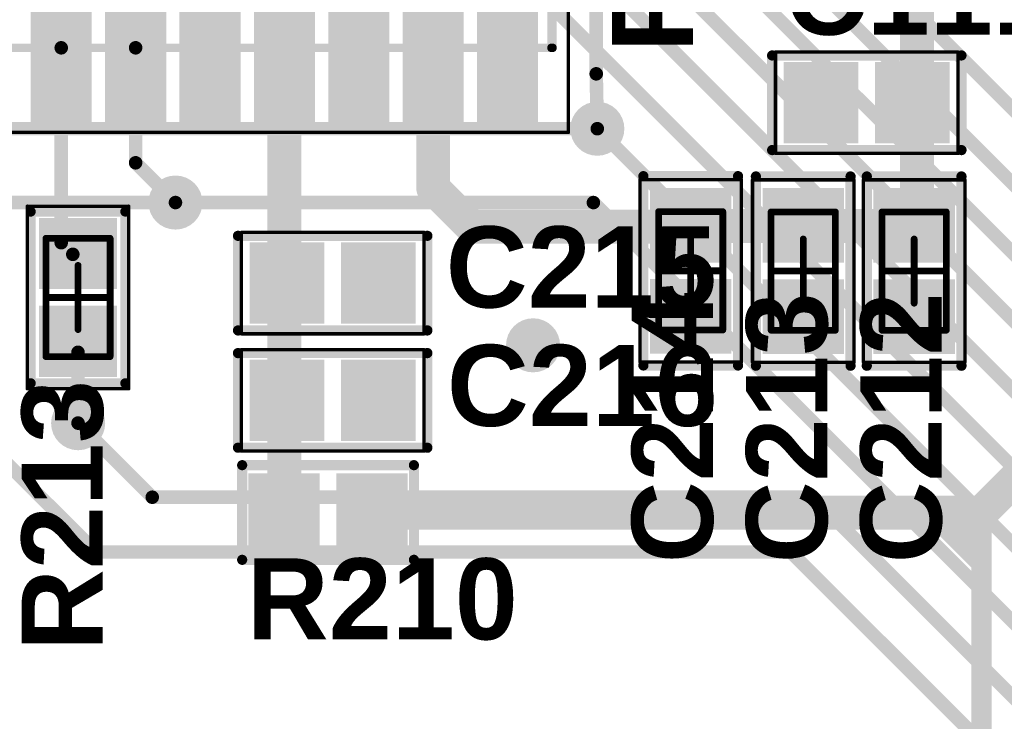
# Model space of a CAD drawing. Header units: inches. Extents: x -60 to 68, y -60 to 60.
# Tile 3 of 78: x -42 to -28, y -46 to -36. Entities that reach past the tile are written whole.
import ezdxf

# ---------------------------------------------------------------- set-up
doc = ezdxf.new("R2010")
doc.units = ezdxf.units.IN
for name, color, linetype in [('Bottom Copper', 5, 'Continuous'), ('Mechanical 13', 56, 'Continuous'), ('Mechanical 15', 56, 'Continuous'), ('Top Copper', 1, 'Continuous'), ('Top Mask', 216, 'Continuous'), ('Top Overlay', 2, 'Continuous'), ('Top Paste', 8, 'Continuous'), ('Via Holes', 16, 'Continuous')]:
    doc.layers.add(name, color=color, linetype=linetype)
doc.styles.add('Arial_Bold', font='txt', dxfattribs={"height": 0.2})

# ---------------------------------------------------------------- blocks, each defined once
blk = doc.blocks.new('RES0603_4')
at = {"layer": 'Top Copper'}
for points in [[(-1.075, -0.475), (-1.075, 0.475), (-0.225, 0.475), (-0.225, -0.475)], [(0.225, -0.475), (0.225, 0.475), (1.075, 0.475), (1.075, -0.475)]]:
    blk.add_hatch(color=1, dxfattribs=at).paths.add_polyline_path(points)
at = {"layer": 'Top Mask'}
for points in [[(-1.177, -0.577), (-1.177, 0.577), (-0.123, 0.577), (-0.123, -0.577)], [(0.123, -0.577), (0.123, 0.577), (1.177, 0.577), (1.177, -0.577)]]:
    blk.add_hatch(color=216, dxfattribs=at).paths.add_polyline_path(points)
at = {"layer": 'Top Paste'}
for points in [[(-1.075, -0.475), (-1.075, 0.475), (-0.225, 0.475), (-0.225, -0.475)], [(0.225, -0.475), (0.225, 0.475), (1.075, 0.475), (1.075, -0.475)]]:
    blk.add_hatch(color=8, dxfattribs=at).paths.add_polyline_path(points)
at = {"layer": 'Top Overlay'}
for points in [[(-1.27, 0.7, 0.15, 0.15, 0), (1.27, 0.7, 0.15, 0.15, 0)], [(-1.27, -0.7, 0.15, 0.15, 0), (-1.27, 0.7, 0.15, 0.15, 0)], [(1.27, -0.7, 0.15, 0.15, 0), (1.27, 0.7, 0.15, 0.15, 0)], [(-1.27, -0.7, 0.15, 0.15, 0), (1.27, -0.7, 0.15, 0.15, 0)]]:
    blk.add_lwpolyline(points, format="xyseb", dxfattribs=at)
for points in [[(-1.307, 0.7, 0.075, 0.075, 1), (-1.232, 0.7, 0.075, 0.075, 1)], [(-1.307, 0.7, 0.075, 0.075, 1), (-1.232, 0.7, 0.075, 0.075, 1)], [(1.233, 0.7, 0.075, 0.075, 1), (1.308, 0.7, 0.075, 0.075, 1)], [(1.233, 0.7, 0.075, 0.075, 1), (1.308, 0.7, 0.075, 0.075, 1)], [(-1.307, -0.7, 0.075, 0.075, 1), (-1.232, -0.7, 0.075, 0.075, 1)], [(-1.307, -0.7, 0.075, 0.075, 1), (-1.232, -0.7, 0.075, 0.075, 1)], [(1.233, -0.7, 0.075, 0.075, 1), (1.308, -0.7, 0.075, 0.075, 1)], [(1.233, -0.7, 0.075, 0.075, 1), (1.308, -0.7, 0.075, 0.075, 1)]]:
    blk.add_lwpolyline(points, format="xyseb", close=True, dxfattribs=at)
blk = doc.blocks.new('CAPC0603_48')
at = {"layer": 'Top Copper'}
for points in [[(-1.125, -0.5), (-1.125, 0.5), (-0.225, 0.5), (-0.225, -0.5)], [(0.225, -0.5), (0.225, 0.5), (1.125, 0.5), (1.125, -0.5)]]:
    blk.add_hatch(color=1, dxfattribs=at).paths.add_polyline_path(points)
at = {"layer": 'Top Mask'}
for points in [[(-1.227, -0.602), (-1.227, 0.602), (-0.123, 0.602), (-0.123, -0.602)], [(0.123, -0.602), (0.123, 0.602), (1.227, 0.602), (1.227, -0.602)]]:
    blk.add_hatch(color=216, dxfattribs=at).paths.add_polyline_path(points)
at = {"layer": 'Top Paste'}
for points in [[(-1.125, -0.5), (-1.125, 0.5), (-0.225, 0.5), (-0.225, -0.5)], [(0.225, -0.5), (0.225, 0.5), (1.125, 0.5), (1.125, -0.5)]]:
    blk.add_hatch(color=8, dxfattribs=at).paths.add_polyline_path(points)
at = {"layer": 'Mechanical 15'}
for points in [[(-1.35, 0.75, 0.05, 0.05, 0), (1.35, 0.75, 0.05, 0.05, 0)], [(-1.35, -0.75, 0.05, 0.05, 0), (-1.35, 0.75, 0.05, 0.05, 0)], [(1.35, 0.75, 0.05, 0.05, 0), (1.35, -0.75, 0.05, 0.05, 0)], [(-1.35, -0.75, 0.05, 0.05, 0), (1.35, -0.75, 0.05, 0.05, 0)]]:
    blk.add_lwpolyline(points, format="xyseb", dxfattribs=at)
for points in [[(-1.362, 0.75, 0.025, 0.025, 1), (-1.338, 0.75, 0.025, 0.025, 1)], [(-1.362, 0.75, 0.025, 0.025, 1), (-1.338, 0.75, 0.025, 0.025, 1)], [(1.337, 0.75, 0.025, 0.025, 1), (1.362, 0.75, 0.025, 0.025, 1)], [(1.337, 0.75, 0.025, 0.025, 1), (1.362, 0.75, 0.025, 0.025, 1)], [(-1.362, -0.75, 0.025, 0.025, 1), (-1.338, -0.75, 0.025, 0.025, 1)], [(-1.362, -0.75, 0.025, 0.025, 1), (-1.338, -0.75, 0.025, 0.025, 1)], [(1.337, -0.75, 0.025, 0.025, 1), (1.362, -0.75, 0.025, 0.025, 1)], [(1.337, -0.75, 0.025, 0.025, 1), (1.362, -0.75, 0.025, 0.025, 1)]]:
    blk.add_lwpolyline(points, format="xyseb", close=True, dxfattribs=at)
at = {"layer": 'Top Overlay'}
for points in [[(-1.4, -0.7, 0.15, 0.15, 0), (-1.4, 0.7, 0.15, 0.15, 0)], [(-1.4, 0.7, 0.15, 0.15, 0), (1.4, 0.7, 0.15, 0.15, 0)], [(1.4, -0.7, 0.15, 0.15, 0), (1.4, 0.7, 0.15, 0.15, 0)], [(-1.4, -0.7, 0.15, 0.15, 0), (1.4, -0.7, 0.15, 0.15, 0)]]:
    blk.add_lwpolyline(points, format="xyseb", dxfattribs=at)
for points in [[(-1.438, 0.7, 0.075, 0.075, 1), (-1.362, 0.7, 0.075, 0.075, 1)], [(-1.438, 0.7, 0.075, 0.075, 1), (-1.362, 0.7, 0.075, 0.075, 1)], [(1.362, 0.7, 0.075, 0.075, 1), (1.438, 0.7, 0.075, 0.075, 1)], [(1.362, 0.7, 0.075, 0.075, 1), (1.438, 0.7, 0.075, 0.075, 1)], [(-1.438, -0.7, 0.075, 0.075, 1), (-1.362, -0.7, 0.075, 0.075, 1)], [(-1.438, -0.7, 0.075, 0.075, 1), (-1.362, -0.7, 0.075, 0.075, 1)], [(1.362, -0.7, 0.075, 0.075, 1), (1.438, -0.7, 0.075, 0.075, 1)], [(1.362, -0.7, 0.075, 0.075, 1), (1.438, -0.7, 0.075, 0.075, 1)]]:
    blk.add_lwpolyline(points, format="xyseb", close=True, dxfattribs=at)
blk = doc.blocks.new('CAPC0603_49')
at = {"layer": 'Top Copper'}
for points in [[(-1.125, -0.5), (-1.125, 0.5), (-0.225, 0.5), (-0.225, -0.5)], [(0.225, -0.5), (0.225, 0.5), (1.125, 0.5), (1.125, -0.5)]]:
    blk.add_hatch(color=1, dxfattribs=at).paths.add_polyline_path(points)
at = {"layer": 'Top Mask'}
for points in [[(-1.227, -0.602), (-1.227, 0.602), (-0.123, 0.602), (-0.123, -0.602)], [(0.123, -0.602), (0.123, 0.602), (1.227, 0.602), (1.227, -0.602)]]:
    blk.add_hatch(color=216, dxfattribs=at).paths.add_polyline_path(points)
at = {"layer": 'Top Paste'}
for points in [[(-1.125, -0.5), (-1.125, 0.5), (-0.225, 0.5), (-0.225, -0.5)], [(0.225, -0.5), (0.225, 0.5), (1.125, 0.5), (1.125, -0.5)]]:
    blk.add_hatch(color=8, dxfattribs=at).paths.add_polyline_path(points)
at = {"layer": 'Mechanical 15'}
for points in [[(-1.35, -0.75, 0.05, 0.05, 0), (-1.35, 0.75, 0.05, 0.05, 0)], [(-1.35, 0.75, 0.05, 0.05, 0), (1.35, 0.75, 0.05, 0.05, 0)], [(1.35, 0.75, 0.05, 0.05, 0), (1.35, -0.75, 0.05, 0.05, 0)], [(-1.35, -0.75, 0.05, 0.05, 0), (1.35, -0.75, 0.05, 0.05, 0)]]:
    blk.add_lwpolyline(points, format="xyseb", dxfattribs=at)
for points in [[(-1.362, 0.75, 0.025, 0.025, 1), (-1.338, 0.75, 0.025, 0.025, 1)], [(-1.362, 0.75, 0.025, 0.025, 1), (-1.338, 0.75, 0.025, 0.025, 1)], [(1.337, 0.75, 0.025, 0.025, 1), (1.362, 0.75, 0.025, 0.025, 1)], [(1.337, 0.75, 0.025, 0.025, 1), (1.362, 0.75, 0.025, 0.025, 1)], [(-1.362, -0.75, 0.025, 0.025, 1), (-1.338, -0.75, 0.025, 0.025, 1)], [(-1.362, -0.75, 0.025, 0.025, 1), (-1.338, -0.75, 0.025, 0.025, 1)], [(1.337, -0.75, 0.025, 0.025, 1), (1.362, -0.75, 0.025, 0.025, 1)], [(1.337, -0.75, 0.025, 0.025, 1), (1.362, -0.75, 0.025, 0.025, 1)]]:
    blk.add_lwpolyline(points, format="xyseb", close=True, dxfattribs=at)
at = {"layer": 'Top Overlay'}
for points in [[(-1.4, 0.7, 0.15, 0.15, 0), (1.4, 0.7, 0.15, 0.15, 0)], [(-1.4, -0.7, 0.15, 0.15, 0), (-1.4, 0.7, 0.15, 0.15, 0)], [(1.4, -0.7, 0.15, 0.15, 0), (1.4, 0.7, 0.15, 0.15, 0)], [(-1.4, -0.7, 0.15, 0.15, 0), (1.4, -0.7, 0.15, 0.15, 0)]]:
    blk.add_lwpolyline(points, format="xyseb", dxfattribs=at)
for points in [[(-1.438, 0.7, 0.075, 0.075, 1), (-1.362, 0.7, 0.075, 0.075, 1)], [(-1.438, 0.7, 0.075, 0.075, 1), (-1.362, 0.7, 0.075, 0.075, 1)], [(1.362, 0.7, 0.075, 0.075, 1), (1.438, 0.7, 0.075, 0.075, 1)], [(1.362, 0.7, 0.075, 0.075, 1), (1.438, 0.7, 0.075, 0.075, 1)], [(-1.438, -0.7, 0.075, 0.075, 1), (-1.362, -0.7, 0.075, 0.075, 1)], [(-1.438, -0.7, 0.075, 0.075, 1), (-1.362, -0.7, 0.075, 0.075, 1)], [(1.362, -0.7, 0.075, 0.075, 1), (1.438, -0.7, 0.075, 0.075, 1)], [(1.362, -0.7, 0.075, 0.075, 1), (1.438, -0.7, 0.075, 0.075, 1)]]:
    blk.add_lwpolyline(points, format="xyseb", close=True, dxfattribs=at)
blk = doc.blocks.new('CAPC0603_50')
at = {"layer": 'Top Copper'}
for points in [[(-1.125, -0.5), (-1.125, 0.5), (-0.225, 0.5), (-0.225, -0.5)], [(0.225, -0.5), (0.225, 0.5), (1.125, 0.5), (1.125, -0.5)]]:
    blk.add_hatch(color=1, dxfattribs=at).paths.add_polyline_path(points)
at = {"layer": 'Top Mask'}
for points in [[(-1.227, -0.602), (-1.227, 0.602), (-0.123, 0.602), (-0.123, -0.602)], [(0.123, -0.602), (0.123, 0.602), (1.227, 0.602), (1.227, -0.602)]]:
    blk.add_hatch(color=216, dxfattribs=at).paths.add_polyline_path(points)
at = {"layer": 'Top Paste'}
for points in [[(-1.125, -0.5), (-1.125, 0.5), (-0.225, 0.5), (-0.225, -0.5)], [(0.225, -0.5), (0.225, 0.5), (1.125, 0.5), (1.125, -0.5)]]:
    blk.add_hatch(color=8, dxfattribs=at).paths.add_polyline_path(points)
at = {"layer": 'Mechanical 13'}
for points in [[(-0.875, 0.475, 0.1, 0.1, 0), (-0.875, -0.475, 0.1, 0.1, 0)], [(-0.875, 0.475, 0.1, 0.1, 0), (0.875, 0.475, 0.1, 0.1, 0)], [(0.875, 0.475, 0.1, 0.1, 0), (0.875, -0.475, 0.1, 0.1, 0)], [(-0.875, -0.475, 0.1, 0.1, 0), (0.875, -0.475, 0.1, 0.1, 0)]]:
    blk.add_lwpolyline(points, format="xyseb", dxfattribs=at)
for points in [[(-0.9, 0.475, 0.05, 0.05, 1), (-0.85, 0.475, 0.05, 0.05, 1)], [(-0.9, 0.475, 0.05, 0.05, 1), (-0.85, 0.475, 0.05, 0.05, 1)], [(0.85, 0.475, 0.05, 0.05, 1), (0.9, 0.475, 0.05, 0.05, 1)], [(0.85, 0.475, 0.05, 0.05, 1), (0.9, 0.475, 0.05, 0.05, 1)], [(-0.9, -0.475, 0.05, 0.05, 1), (-0.85, -0.475, 0.05, 0.05, 1)], [(-0.9, -0.475, 0.05, 0.05, 1), (-0.85, -0.475, 0.05, 0.05, 1)], [(0.85, -0.475, 0.05, 0.05, 1), (0.9, -0.475, 0.05, 0.05, 1)], [(0.85, -0.475, 0.05, 0.05, 1), (0.9, -0.475, 0.05, 0.05, 1)]]:
    blk.add_lwpolyline(points, format="xyseb", close=True, dxfattribs=at)
at = {"layer": 'Mechanical 15'}
for points in [[(-1.35, 0.75, 0.05, 0.05, 0), (-1.35, -0.75, 0.05, 0.05, 0)], [(-1.35, 0.75, 0.05, 0.05, 0), (1.35, 0.75, 0.05, 0.05, 0)], [(1.35, 0.75, 0.05, 0.05, 0), (1.35, -0.75, 0.05, 0.05, 0)], [(0, 0.475, 0.1, 0.1, 0), (0, -0.475, 0.1, 0.1, 0)], [(-0.475, 0, 0.1, 0.1, 0), (0.475, 0, 0.1, 0.1, 0)], [(-1.35, -0.75, 0.05, 0.05, 0), (1.35, -0.75, 0.05, 0.05, 0)]]:
    blk.add_lwpolyline(points, format="xyseb", dxfattribs=at)
for points in [[(-1.362, 0.75, 0.025, 0.025, 1), (-1.338, 0.75, 0.025, 0.025, 1)], [(-1.362, 0.75, 0.025, 0.025, 1), (-1.338, 0.75, 0.025, 0.025, 1)], [(1.337, 0.75, 0.025, 0.025, 1), (1.362, 0.75, 0.025, 0.025, 1)], [(1.337, 0.75, 0.025, 0.025, 1), (1.362, 0.75, 0.025, 0.025, 1)], [(-0.025, 0.475, 0.05, 0.05, 1), (0.025, 0.475, 0.05, 0.05, 1)], [(-0.5, 0, 0.05, 0.05, 1), (-0.45, 0, 0.05, 0.05, 1)], [(0.45, 0, 0.05, 0.05, 1), (0.5, 0, 0.05, 0.05, 1)], [(-0.025, -0.475, 0.05, 0.05, 1), (0.025, -0.475, 0.05, 0.05, 1)], [(-1.362, -0.75, 0.025, 0.025, 1), (-1.338, -0.75, 0.025, 0.025, 1)], [(-1.362, -0.75, 0.025, 0.025, 1), (-1.338, -0.75, 0.025, 0.025, 1)], [(1.337, -0.75, 0.025, 0.025, 1), (1.362, -0.75, 0.025, 0.025, 1)], [(1.337, -0.75, 0.025, 0.025, 1), (1.362, -0.75, 0.025, 0.025, 1)]]:
    blk.add_lwpolyline(points, format="xyseb", close=True, dxfattribs=at)
at = {"layer": 'Top Overlay'}
for points in [[(-1.4, 0.7, 0.15, 0.15, 0), (1.4, 0.7, 0.15, 0.15, 0)], [(-1.4, 0.7, 0.15, 0.15, 0), (-1.4, -0.7, 0.15, 0.15, 0)], [(1.4, 0.7, 0.15, 0.15, 0), (1.4, -0.7, 0.15, 0.15, 0)], [(-1.4, -0.7, 0.15, 0.15, 0), (1.4, -0.7, 0.15, 0.15, 0)]]:
    blk.add_lwpolyline(points, format="xyseb", dxfattribs=at)
for points in [[(-1.438, 0.7, 0.075, 0.075, 1), (-1.362, 0.7, 0.075, 0.075, 1)], [(-1.438, 0.7, 0.075, 0.075, 1), (-1.362, 0.7, 0.075, 0.075, 1)], [(1.362, 0.7, 0.075, 0.075, 1), (1.438, 0.7, 0.075, 0.075, 1)], [(1.362, 0.7, 0.075, 0.075, 1), (1.438, 0.7, 0.075, 0.075, 1)], [(-1.438, -0.7, 0.075, 0.075, 1), (-1.362, -0.7, 0.075, 0.075, 1)], [(-1.438, -0.7, 0.075, 0.075, 1), (-1.362, -0.7, 0.075, 0.075, 1)], [(1.362, -0.7, 0.075, 0.075, 1), (1.438, -0.7, 0.075, 0.075, 1)], [(1.362, -0.7, 0.075, 0.075, 1), (1.438, -0.7, 0.075, 0.075, 1)]]:
    blk.add_lwpolyline(points, format="xyseb", close=True, dxfattribs=at)
blk = doc.blocks.new('CAPC0603_51')
at = {"layer": 'Top Copper'}
for points in [[(-1.125, -0.5), (-1.125, 0.5), (-0.225, 0.5), (-0.225, -0.5)], [(0.225, -0.5), (0.225, 0.5), (1.125, 0.5), (1.125, -0.5)]]:
    blk.add_hatch(color=1, dxfattribs=at).paths.add_polyline_path(points)
at = {"layer": 'Top Mask'}
for points in [[(-1.227, -0.602), (-1.227, 0.602), (-0.123, 0.602), (-0.123, -0.602)], [(0.123, -0.602), (0.123, 0.602), (1.227, 0.602), (1.227, -0.602)]]:
    blk.add_hatch(color=216, dxfattribs=at).paths.add_polyline_path(points)
at = {"layer": 'Top Paste'}
for points in [[(-1.125, -0.5), (-1.125, 0.5), (-0.225, 0.5), (-0.225, -0.5)], [(0.225, -0.5), (0.225, 0.5), (1.125, 0.5), (1.125, -0.5)]]:
    blk.add_hatch(color=8, dxfattribs=at).paths.add_polyline_path(points)
at = {"layer": 'Mechanical 13'}
for points in [[(0.875, 0.475, 0.1, 0.1, 0), (-0.875, 0.475, 0.1, 0.1, 0)], [(-0.875, 0.475, 0.1, 0.1, 0), (-0.875, -0.475, 0.1, 0.1, 0)], [(0.875, 0.475, 0.1, 0.1, 0), (0.875, -0.475, 0.1, 0.1, 0)], [(-0.875, -0.475, 0.1, 0.1, 0), (0.875, -0.475, 0.1, 0.1, 0)]]:
    blk.add_lwpolyline(points, format="xyseb", dxfattribs=at)
for points in [[(-0.9, 0.475, 0.05, 0.05, 1), (-0.85, 0.475, 0.05, 0.05, 1)], [(-0.9, 0.475, 0.05, 0.05, 1), (-0.85, 0.475, 0.05, 0.05, 1)], [(0.85, 0.475, 0.05, 0.05, 1), (0.9, 0.475, 0.05, 0.05, 1)], [(0.85, 0.475, 0.05, 0.05, 1), (0.9, 0.475, 0.05, 0.05, 1)], [(-0.9, -0.475, 0.05, 0.05, 1), (-0.85, -0.475, 0.05, 0.05, 1)], [(-0.9, -0.475, 0.05, 0.05, 1), (-0.85, -0.475, 0.05, 0.05, 1)], [(0.85, -0.475, 0.05, 0.05, 1), (0.9, -0.475, 0.05, 0.05, 1)], [(0.85, -0.475, 0.05, 0.05, 1), (0.9, -0.475, 0.05, 0.05, 1)]]:
    blk.add_lwpolyline(points, format="xyseb", close=True, dxfattribs=at)
at = {"layer": 'Mechanical 15'}
for points in [[(1.35, 0.75, 0.05, 0.05, 0), (-1.35, 0.75, 0.05, 0.05, 0)], [(-1.35, 0.75, 0.05, 0.05, 0), (-1.35, -0.75, 0.05, 0.05, 0)], [(1.35, 0.75, 0.05, 0.05, 0), (1.35, -0.75, 0.05, 0.05, 0)], [(0, 0.475, 0.1, 0.1, 0), (0, -0.475, 0.1, 0.1, 0)], [(-0.475, 0, 0.1, 0.1, 0), (0.475, 0, 0.1, 0.1, 0)], [(-1.35, -0.75, 0.05, 0.05, 0), (1.35, -0.75, 0.05, 0.05, 0)]]:
    blk.add_lwpolyline(points, format="xyseb", dxfattribs=at)
for points in [[(-1.363, 0.75, 0.025, 0.025, 1), (-1.338, 0.75, 0.025, 0.025, 1)], [(-1.363, 0.75, 0.025, 0.025, 1), (-1.338, 0.75, 0.025, 0.025, 1)], [(1.338, 0.75, 0.025, 0.025, 1), (1.362, 0.75, 0.025, 0.025, 1)], [(1.338, 0.75, 0.025, 0.025, 1), (1.362, 0.75, 0.025, 0.025, 1)], [(-0.025, 0.475, 0.05, 0.05, 1), (0.025, 0.475, 0.05, 0.05, 1)], [(-0.5, 0, 0.05, 0.05, 1), (-0.45, 0, 0.05, 0.05, 1)], [(0.45, 0, 0.05, 0.05, 1), (0.5, 0, 0.05, 0.05, 1)], [(-0.025, -0.475, 0.05, 0.05, 1), (0.025, -0.475, 0.05, 0.05, 1)], [(-1.363, -0.75, 0.025, 0.025, 1), (-1.338, -0.75, 0.025, 0.025, 1)], [(-1.363, -0.75, 0.025, 0.025, 1), (-1.338, -0.75, 0.025, 0.025, 1)], [(1.338, -0.75, 0.025, 0.025, 1), (1.362, -0.75, 0.025, 0.025, 1)], [(1.338, -0.75, 0.025, 0.025, 1), (1.362, -0.75, 0.025, 0.025, 1)]]:
    blk.add_lwpolyline(points, format="xyseb", close=True, dxfattribs=at)
at = {"layer": 'Top Overlay'}
for points in [[(-1.4, 0.7, 0.15, 0.15, 0), (-1.4, -0.7, 0.15, 0.15, 0)], [(-1.4, 0.7, 0.15, 0.15, 0), (1.4, 0.7, 0.15, 0.15, 0)], [(1.4, 0.7, 0.15, 0.15, 0), (1.4, -0.7, 0.15, 0.15, 0)], [(-1.4, -0.7, 0.15, 0.15, 0), (1.4, -0.7, 0.15, 0.15, 0)]]:
    blk.add_lwpolyline(points, format="xyseb", dxfattribs=at)
for points in [[(-1.438, 0.7, 0.075, 0.075, 1), (-1.363, 0.7, 0.075, 0.075, 1)], [(-1.438, 0.7, 0.075, 0.075, 1), (-1.363, 0.7, 0.075, 0.075, 1)], [(1.362, 0.7, 0.075, 0.075, 1), (1.438, 0.7, 0.075, 0.075, 1)], [(1.362, 0.7, 0.075, 0.075, 1), (1.438, 0.7, 0.075, 0.075, 1)], [(-1.438, -0.7, 0.075, 0.075, 1), (-1.363, -0.7, 0.075, 0.075, 1)], [(-1.438, -0.7, 0.075, 0.075, 1), (-1.363, -0.7, 0.075, 0.075, 1)], [(1.362, -0.7, 0.075, 0.075, 1), (1.438, -0.7, 0.075, 0.075, 1)], [(1.362, -0.7, 0.075, 0.075, 1), (1.438, -0.7, 0.075, 0.075, 1)]]:
    blk.add_lwpolyline(points, format="xyseb", close=True, dxfattribs=at)
blk = doc.blocks.new('RES0603_54')
at = {"layer": 'Top Copper'}
for points in [[(-1.075, -0.475), (-1.075, 0.475), (-0.225, 0.475), (-0.225, -0.475)], [(0.225, -0.475), (0.225, 0.475), (1.075, 0.475), (1.075, -0.475)]]:
    blk.add_hatch(color=1, dxfattribs=at).paths.add_polyline_path(points)
at = {"layer": 'Top Mask'}
for points in [[(-1.177, -0.577), (-1.177, 0.577), (-0.123, 0.577), (-0.123, -0.577)], [(0.123, -0.577), (0.123, 0.577), (1.177, 0.577), (1.177, -0.577)]]:
    blk.add_hatch(color=216, dxfattribs=at).paths.add_polyline_path(points)
at = {"layer": 'Top Paste'}
for points in [[(-1.075, -0.475), (-1.075, 0.475), (-0.225, 0.475), (-0.225, -0.475)], [(0.225, -0.475), (0.225, 0.475), (1.075, 0.475), (1.075, -0.475)]]:
    blk.add_hatch(color=8, dxfattribs=at).paths.add_polyline_path(points)
at = {"layer": 'Mechanical 13'}
for points in [[(0.875, 0.475, 0.1, 0.1, 0), (-0.875, 0.475, 0.1, 0.1, 0)], [(-0.875, -0.475, 0.1, 0.1, 0), (-0.875, 0.475, 0.1, 0.1, 0)], [(0.875, -0.475, 0.1, 0.1, 0), (0.875, 0.475, 0.1, 0.1, 0)], [(-0.875, -0.475, 0.1, 0.1, 0), (0.875, -0.475, 0.1, 0.1, 0)]]:
    blk.add_lwpolyline(points, format="xyseb", dxfattribs=at)
for points in [[(-0.9, 0.475, 0.05, 0.05, 1), (-0.85, 0.475, 0.05, 0.05, 1)], [(-0.9, 0.475, 0.05, 0.05, 1), (-0.85, 0.475, 0.05, 0.05, 1)], [(0.85, 0.475, 0.05, 0.05, 1), (0.9, 0.475, 0.05, 0.05, 1)], [(0.85, 0.475, 0.05, 0.05, 1), (0.9, 0.475, 0.05, 0.05, 1)], [(-0.9, -0.475, 0.05, 0.05, 1), (-0.85, -0.475, 0.05, 0.05, 1)], [(-0.9, -0.475, 0.05, 0.05, 1), (-0.85, -0.475, 0.05, 0.05, 1)], [(0.85, -0.475, 0.05, 0.05, 1), (0.9, -0.475, 0.05, 0.05, 1)], [(0.85, -0.475, 0.05, 0.05, 1), (0.9, -0.475, 0.05, 0.05, 1)]]:
    blk.add_lwpolyline(points, format="xyseb", close=True, dxfattribs=at)
at = {"layer": 'Mechanical 15'}
for points in [[(1.35, 0.75, 0.05, 0.05, 0), (-1.35, 0.75, 0.05, 0.05, 0)], [(-1.35, -0.75, 0.05, 0.05, 0), (-1.35, 0.75, 0.05, 0.05, 0)], [(1.35, -0.75, 0.05, 0.05, 0), (1.35, 0.75, 0.05, 0.05, 0)], [(0, -0.475, 0.1, 0.1, 0), (0, 0.475, 0.1, 0.1, 0)], [(0.475, 0, 0.1, 0.1, 0), (-0.475, 0, 0.1, 0.1, 0)], [(1.35, -0.75, 0.05, 0.05, 0), (-1.35, -0.75, 0.05, 0.05, 0)]]:
    blk.add_lwpolyline(points, format="xyseb", dxfattribs=at)
for points in [[(-1.363, 0.75, 0.025, 0.025, 1), (-1.338, 0.75, 0.025, 0.025, 1)], [(-1.363, 0.75, 0.025, 0.025, 1), (-1.338, 0.75, 0.025, 0.025, 1)], [(1.337, 0.75, 0.025, 0.025, 1), (1.362, 0.75, 0.025, 0.025, 1)], [(1.337, 0.75, 0.025, 0.025, 1), (1.362, 0.75, 0.025, 0.025, 1)], [(-0.025, 0.475, 0.05, 0.05, 1), (0.025, 0.475, 0.05, 0.05, 1)], [(-0.5, 0, 0.05, 0.05, 1), (-0.45, 0, 0.05, 0.05, 1)], [(0.45, 0, 0.05, 0.05, 1), (0.5, 0, 0.05, 0.05, 1)], [(-0.025, -0.475, 0.05, 0.05, 1), (0.025, -0.475, 0.05, 0.05, 1)], [(-1.363, -0.75, 0.025, 0.025, 1), (-1.338, -0.75, 0.025, 0.025, 1)], [(-1.363, -0.75, 0.025, 0.025, 1), (-1.338, -0.75, 0.025, 0.025, 1)], [(1.337, -0.75, 0.025, 0.025, 1), (1.362, -0.75, 0.025, 0.025, 1)], [(1.337, -0.75, 0.025, 0.025, 1), (1.362, -0.75, 0.025, 0.025, 1)]]:
    blk.add_lwpolyline(points, format="xyseb", close=True, dxfattribs=at)
at = {"layer": 'Top Overlay'}
for points in [[(-1.27, -0.7, 0.15, 0.15, 0), (-1.27, 0.7, 0.15, 0.15, 0)], [(1.27, 0.7, 0.15, 0.15, 0), (-1.27, 0.7, 0.15, 0.15, 0)], [(1.27, -0.7, 0.15, 0.15, 0), (1.27, 0.7, 0.15, 0.15, 0)], [(1.27, -0.7, 0.15, 0.15, 0), (-1.27, -0.7, 0.15, 0.15, 0)]]:
    blk.add_lwpolyline(points, format="xyseb", dxfattribs=at)
for points in [[(-1.308, 0.7, 0.075, 0.075, 1), (-1.233, 0.7, 0.075, 0.075, 1)], [(-1.308, 0.7, 0.075, 0.075, 1), (-1.233, 0.7, 0.075, 0.075, 1)], [(1.232, 0.7, 0.075, 0.075, 1), (1.307, 0.7, 0.075, 0.075, 1)], [(1.232, 0.7, 0.075, 0.075, 1), (1.307, 0.7, 0.075, 0.075, 1)], [(-1.308, -0.7, 0.075, 0.075, 1), (-1.233, -0.7, 0.075, 0.075, 1)], [(-1.308, -0.7, 0.075, 0.075, 1), (-1.233, -0.7, 0.075, 0.075, 1)], [(1.232, -0.7, 0.075, 0.075, 1), (1.307, -0.7, 0.075, 0.075, 1)], [(1.232, -0.7, 0.075, 0.075, 1), (1.307, -0.7, 0.075, 0.075, 1)]]:
    blk.add_lwpolyline(points, format="xyseb", close=True, dxfattribs=at)
blk = doc.blocks.new('CAPC0603_55')
at = {"layer": 'Top Copper'}
for points in [[(-1.125, -0.5), (-1.125, 0.5), (-0.225, 0.5), (-0.225, -0.5)], [(0.225, -0.5), (0.225, 0.5), (1.125, 0.5), (1.125, -0.5)]]:
    blk.add_hatch(color=1, dxfattribs=at).paths.add_polyline_path(points)
at = {"layer": 'Top Mask'}
for points in [[(-1.227, -0.602), (-1.227, 0.602), (-0.123, 0.602), (-0.123, -0.602)], [(0.123, -0.602), (0.123, 0.602), (1.227, 0.602), (1.227, -0.602)]]:
    blk.add_hatch(color=216, dxfattribs=at).paths.add_polyline_path(points)
at = {"layer": 'Top Paste'}
for points in [[(-1.125, -0.5), (-1.125, 0.5), (-0.225, 0.5), (-0.225, -0.5)], [(0.225, -0.5), (0.225, 0.5), (1.125, 0.5), (1.125, -0.5)]]:
    blk.add_hatch(color=8, dxfattribs=at).paths.add_polyline_path(points)
at = {"layer": 'Mechanical 13'}
for points in [[(-0.875, 0.475, 0.1, 0.1, 0), (-0.875, -0.475, 0.1, 0.1, 0)], [(-0.875, 0.475, 0.1, 0.1, 0), (0.875, 0.475, 0.1, 0.1, 0)], [(0.875, 0.475, 0.1, 0.1, 0), (0.875, -0.475, 0.1, 0.1, 0)], [(-0.875, -0.475, 0.1, 0.1, 0), (0.875, -0.475, 0.1, 0.1, 0)]]:
    blk.add_lwpolyline(points, format="xyseb", dxfattribs=at)
for points in [[(-0.9, 0.475, 0.05, 0.05, 1), (-0.85, 0.475, 0.05, 0.05, 1)], [(-0.9, 0.475, 0.05, 0.05, 1), (-0.85, 0.475, 0.05, 0.05, 1)], [(0.85, 0.475, 0.05, 0.05, 1), (0.9, 0.475, 0.05, 0.05, 1)], [(0.85, 0.475, 0.05, 0.05, 1), (0.9, 0.475, 0.05, 0.05, 1)], [(-0.9, -0.475, 0.05, 0.05, 1), (-0.85, -0.475, 0.05, 0.05, 1)], [(-0.9, -0.475, 0.05, 0.05, 1), (-0.85, -0.475, 0.05, 0.05, 1)], [(0.85, -0.475, 0.05, 0.05, 1), (0.9, -0.475, 0.05, 0.05, 1)], [(0.85, -0.475, 0.05, 0.05, 1), (0.9, -0.475, 0.05, 0.05, 1)]]:
    blk.add_lwpolyline(points, format="xyseb", close=True, dxfattribs=at)
at = {"layer": 'Mechanical 15'}
for points in [[(-1.35, 0.75, 0.05, 0.05, 0), (-1.35, -0.75, 0.05, 0.05, 0)], [(-1.35, 0.75, 0.05, 0.05, 0), (1.35, 0.75, 0.05, 0.05, 0)], [(1.35, 0.75, 0.05, 0.05, 0), (1.35, -0.75, 0.05, 0.05, 0)], [(0, 0.475, 0.1, 0.1, 0), (0, -0.475, 0.1, 0.1, 0)], [(0.475, 0, 0.1, 0.1, 0), (-0.475, 0, 0.1, 0.1, 0)], [(-1.35, -0.75, 0.05, 0.05, 0), (1.35, -0.75, 0.05, 0.05, 0)]]:
    blk.add_lwpolyline(points, format="xyseb", dxfattribs=at)
for points in [[(-1.362, 0.75, 0.025, 0.025, 1), (-1.338, 0.75, 0.025, 0.025, 1)], [(-1.362, 0.75, 0.025, 0.025, 1), (-1.338, 0.75, 0.025, 0.025, 1)], [(1.338, 0.75, 0.025, 0.025, 1), (1.362, 0.75, 0.025, 0.025, 1)], [(1.338, 0.75, 0.025, 0.025, 1), (1.362, 0.75, 0.025, 0.025, 1)], [(-0.025, 0.475, 0.05, 0.05, 1), (0.025, 0.475, 0.05, 0.05, 1)], [(-0.5, 0, 0.05, 0.05, 1), (-0.45, 0, 0.05, 0.05, 1)], [(0.45, 0, 0.05, 0.05, 1), (0.5, 0, 0.05, 0.05, 1)], [(-0.025, -0.475, 0.05, 0.05, 1), (0.025, -0.475, 0.05, 0.05, 1)], [(-1.362, -0.75, 0.025, 0.025, 1), (-1.338, -0.75, 0.025, 0.025, 1)], [(-1.362, -0.75, 0.025, 0.025, 1), (-1.338, -0.75, 0.025, 0.025, 1)], [(1.338, -0.75, 0.025, 0.025, 1), (1.362, -0.75, 0.025, 0.025, 1)], [(1.338, -0.75, 0.025, 0.025, 1), (1.362, -0.75, 0.025, 0.025, 1)]]:
    blk.add_lwpolyline(points, format="xyseb", close=True, dxfattribs=at)
at = {"layer": 'Top Overlay'}
for points in [[(-1.4, 0.7, 0.15, 0.15, 0), (1.4, 0.7, 0.15, 0.15, 0)], [(-1.4, 0.7, 0.15, 0.15, 0), (-1.4, -0.7, 0.15, 0.15, 0)], [(1.4, 0.7, 0.15, 0.15, 0), (1.4, -0.7, 0.15, 0.15, 0)], [(-1.4, -0.7, 0.15, 0.15, 0), (1.4, -0.7, 0.15, 0.15, 0)]]:
    blk.add_lwpolyline(points, format="xyseb", dxfattribs=at)
for points in [[(-1.438, 0.7, 0.075, 0.075, 1), (-1.362, 0.7, 0.075, 0.075, 1)], [(-1.438, 0.7, 0.075, 0.075, 1), (-1.362, 0.7, 0.075, 0.075, 1)], [(1.362, 0.7, 0.075, 0.075, 1), (1.438, 0.7, 0.075, 0.075, 1)], [(1.362, 0.7, 0.075, 0.075, 1), (1.438, 0.7, 0.075, 0.075, 1)], [(-1.438, -0.7, 0.075, 0.075, 1), (-1.362, -0.7, 0.075, 0.075, 1)], [(-1.438, -0.7, 0.075, 0.075, 1), (-1.362, -0.7, 0.075, 0.075, 1)], [(1.362, -0.7, 0.075, 0.075, 1), (1.438, -0.7, 0.075, 0.075, 1)], [(1.362, -0.7, 0.075, 0.075, 1), (1.438, -0.7, 0.075, 0.075, 1)]]:
    blk.add_lwpolyline(points, format="xyseb", close=True, dxfattribs=at)
blk = doc.blocks.new('XCVR_SIM28ML_GPS_M______57')
at = {"layer": 'Top Copper'}
for points in [[(-5.85, 2.55), (-3.85, 2.55), (-3.85, 1.85), (-5.85, 1.85)], [(-5.85, 1.45), (-3.85, 1.45), (-3.85, 0.75), (-5.85, 0.75)], [(-5.85, 0.35), (-3.85, 0.35), (-3.85, -0.35), (-5.85, -0.35)], [(-5.85, -0.75), (-3.85, -0.75), (-3.85, -1.45), (-5.85, -1.45)], [(-5.85, -1.85), (-3.85, -1.85), (-3.85, -2.55), (-5.85, -2.55)], [(-5.85, -2.95), (-3.85, -2.95), (-3.85, -3.65), (-5.85, -3.65)], [(-5.85, -4.05), (-3.85, -4.05), (-3.85, -4.75), (-5.85, -4.75)]]:
    blk.add_hatch(color=1, dxfattribs=at).paths.add_polyline_path(points)
at = {"layer": 'Top Mask'}
for points in [[(-5.952, 2.652), (-3.748, 2.652), (-3.748, 1.748), (-5.952, 1.748)], [(-5.952, 1.552), (-3.748, 1.552), (-3.748, 0.648), (-5.952, 0.648)], [(-5.952, 0.452), (-3.748, 0.452), (-3.748, -0.452), (-5.952, -0.452)], [(-5.952, -0.648), (-3.748, -0.648), (-3.748, -1.552), (-5.952, -1.552)], [(-5.952, -1.748), (-3.748, -1.748), (-3.748, -2.652), (-5.952, -2.652)], [(-5.952, -2.848), (-3.748, -2.848), (-3.748, -3.752), (-5.952, -3.752)], [(-5.952, -3.948), (-3.748, -3.948), (-3.748, -4.852), (-5.952, -4.852)]]:
    blk.add_hatch(color=216, dxfattribs=at).paths.add_polyline_path(points)
at = {"layer": 'Top Paste'}
for points in [[(-5.85, 2.55), (-3.85, 2.55), (-3.85, 1.85), (-5.85, 1.85)], [(-5.85, 1.45), (-3.85, 1.45), (-3.85, 0.75), (-5.85, 0.75)], [(-5.85, 0.35), (-3.85, 0.35), (-3.85, -0.35), (-5.85, -0.35)], [(-5.85, -0.75), (-3.85, -0.75), (-3.85, -1.45), (-5.85, -1.45)], [(-5.85, -1.85), (-3.85, -1.85), (-3.85, -2.55), (-5.85, -2.55)], [(-5.85, -2.95), (-3.85, -2.95), (-3.85, -3.65), (-5.85, -3.65)], [(-5.85, -4.05), (-3.85, -4.05), (-3.85, -4.75), (-5.85, -4.75)]]:
    blk.add_hatch(color=8, dxfattribs=at).paths.add_polyline_path(points)
at = {"layer": 'Mechanical 13'}
for points in [[(-4.85, 5.05, 0.127, 0.127, 0), (-4.85, -5.05, 0.127, 0.127, 0)], [(-4.85, -5.05, 0.127, 0.127, 0), (4.85, -5.05, 0.127, 0.127, 0)]]:
    blk.add_lwpolyline(points, format="xyseb", dxfattribs=at)
blk.add_lwpolyline([(-4.882, -5.05, 0.0635, 0.0635, 1), (-4.818, -5.05, 0.0635, 0.0635, 1)], format="xyseb", close=True, dxfattribs=at)
blk.add_lwpolyline([(-4.882, -5.05, 0.0635, 0.0635, 1), (-4.818, -5.05, 0.0635, 0.0635, 1)], format="xyseb", close=True, dxfattribs=at)
at = {"layer": 'Mechanical 15'}
for points in [[(-6.1, 5.3, 0.05, 0.05, 0), (-6.1, -5.3, 0.05, 0.05, 0)], [(-6.1, -5.3, 0.05, 0.05, 0), (6.1, -5.3, 0.05, 0.05, 0)]]:
    blk.add_lwpolyline(points, format="xyseb", dxfattribs=at)
blk.add_lwpolyline([(-6.113, -5.3, 0.025, 0.025, 1), (-6.088, -5.3, 0.025, 0.025, 1)], format="xyseb", close=True, dxfattribs=at)
blk.add_lwpolyline([(-6.113, -5.3, 0.025, 0.025, 1), (-6.088, -5.3, 0.025, 0.025, 1)], format="xyseb", close=True, dxfattribs=at)
at = {"layer": 'Top Overlay'}
blk.add_lwpolyline([(-4.85, -5.064, 0.127, 0.127, 0), (4.85, -5.064, 0.127, 0.127, 0)], format="xyseb", dxfattribs=at)
blk.add_lwpolyline([(-4.882, -5.064, 0.0635, 0.0635, 1), (-4.818, -5.064, 0.0635, 0.0635, 1)], format="xyseb", close=True, dxfattribs=at)
blk = doc.blocks.new('CAPC0603_66')
at = {"layer": 'Top Copper'}
for points in [[(-1.125, -0.5), (-1.125, 0.5), (-0.225, 0.5), (-0.225, -0.5)], [(0.225, -0.5), (0.225, 0.5), (1.125, 0.5), (1.125, -0.5)]]:
    blk.add_hatch(color=1, dxfattribs=at).paths.add_polyline_path(points)
at = {"layer": 'Top Mask'}
for points in [[(-1.227, -0.602), (-1.227, 0.602), (-0.123, 0.602), (-0.123, -0.602)], [(0.123, -0.602), (0.123, 0.602), (1.227, 0.602), (1.227, -0.602)]]:
    blk.add_hatch(color=216, dxfattribs=at).paths.add_polyline_path(points)
at = {"layer": 'Top Paste'}
for points in [[(-1.125, -0.5), (-1.125, 0.5), (-0.225, 0.5), (-0.225, -0.5)], [(0.225, -0.5), (0.225, 0.5), (1.125, 0.5), (1.125, -0.5)]]:
    blk.add_hatch(color=8, dxfattribs=at).paths.add_polyline_path(points)
at = {"layer": 'Mechanical 15'}
for points in [[(-1.35, 0.75, 0.05, 0.05, 0), (1.35, 0.75, 0.05, 0.05, 0)], [(-1.35, -0.75, 0.05, 0.05, 0), (-1.35, 0.75, 0.05, 0.05, 0)], [(1.35, 0.75, 0.05, 0.05, 0), (1.35, -0.75, 0.05, 0.05, 0)], [(-1.35, -0.75, 0.05, 0.05, 0), (1.35, -0.75, 0.05, 0.05, 0)]]:
    blk.add_lwpolyline(points, format="xyseb", dxfattribs=at)
for points in [[(-1.362, 0.75, 0.025, 0.025, 1), (-1.338, 0.75, 0.025, 0.025, 1)], [(-1.362, 0.75, 0.025, 0.025, 1), (-1.338, 0.75, 0.025, 0.025, 1)], [(1.337, 0.75, 0.025, 0.025, 1), (1.362, 0.75, 0.025, 0.025, 1)], [(1.337, 0.75, 0.025, 0.025, 1), (1.362, 0.75, 0.025, 0.025, 1)], [(-1.362, -0.75, 0.025, 0.025, 1), (-1.338, -0.75, 0.025, 0.025, 1)], [(-1.362, -0.75, 0.025, 0.025, 1), (-1.338, -0.75, 0.025, 0.025, 1)], [(1.337, -0.75, 0.025, 0.025, 1), (1.362, -0.75, 0.025, 0.025, 1)], [(1.337, -0.75, 0.025, 0.025, 1), (1.362, -0.75, 0.025, 0.025, 1)]]:
    blk.add_lwpolyline(points, format="xyseb", close=True, dxfattribs=at)
at = {"layer": 'Top Overlay'}
for points in [[(-1.4, -0.7, 0.15, 0.15, 0), (-1.4, 0.7, 0.15, 0.15, 0)], [(-1.4, 0.7, 0.15, 0.15, 0), (1.4, 0.7, 0.15, 0.15, 0)], [(1.4, -0.7, 0.15, 0.15, 0), (1.4, 0.7, 0.15, 0.15, 0)], [(-1.4, -0.7, 0.15, 0.15, 0), (1.4, -0.7, 0.15, 0.15, 0)]]:
    blk.add_lwpolyline(points, format="xyseb", dxfattribs=at)
for points in [[(-1.438, 0.7, 0.075, 0.075, 1), (-1.362, 0.7, 0.075, 0.075, 1)], [(-1.438, 0.7, 0.075, 0.075, 1), (-1.362, 0.7, 0.075, 0.075, 1)], [(1.362, 0.7, 0.075, 0.075, 1), (1.438, 0.7, 0.075, 0.075, 1)], [(1.362, 0.7, 0.075, 0.075, 1), (1.438, 0.7, 0.075, 0.075, 1)], [(-1.438, -0.7, 0.075, 0.075, 1), (-1.362, -0.7, 0.075, 0.075, 1)], [(-1.438, -0.7, 0.075, 0.075, 1), (-1.362, -0.7, 0.075, 0.075, 1)], [(1.362, -0.7, 0.075, 0.075, 1), (1.438, -0.7, 0.075, 0.075, 1)], [(1.362, -0.7, 0.075, 0.075, 1), (1.438, -0.7, 0.075, 0.075, 1)]]:
    blk.add_lwpolyline(points, format="xyseb", close=True, dxfattribs=at)

msp = doc.modelspace()

# ---------------------------------------------------------------- hatches: boundary and pattern name
at = {"layer": 'Bottom Copper'}
h = msp.add_hatch(color=5, dxfattribs=at)
edge = h.paths.add_edge_path()
edge.add_arc((-33.863, -37.689), 0.4, 0, 360)
h = msp.add_hatch(color=5, dxfattribs=at)
edge = h.paths.add_edge_path()
edge.add_arc((-40.101, -38.781), 0.4, 0, 360)
h = msp.add_hatch(color=5, dxfattribs=at)
edge = h.paths.add_edge_path()
edge.add_arc((-34.813, -40.893), 0.4, 0, 360)
h = msp.add_hatch(color=5, dxfattribs=at)
edge = h.paths.add_edge_path()
edge.add_arc((-41.54, -42.045), 0.4, 0, 360)
at = {"layer": 'Top Copper'}
h = msp.add_hatch(color=1, dxfattribs=at)
edge = h.paths.add_edge_path()
edge.add_arc((-33.863, -37.689), 0.4, 0, 360)
h = msp.add_hatch(color=1, dxfattribs=at)
edge = h.paths.add_edge_path()
edge.add_arc((-40.101, -38.781), 0.4, 0, 360)
h = msp.add_hatch(color=1, dxfattribs=at)
edge = h.paths.add_edge_path()
edge.add_arc((-34.813, -40.893), 0.4, 0, 360)
h = msp.add_hatch(color=1, dxfattribs=at)
edge = h.paths.add_edge_path()
edge.add_arc((-41.54, -42.045), 0.4, 0, 360)
msp.add_hatch(color=1, dxfattribs=at).paths.add_polyline_path([(-28.139, -43.425), (-28.139, -44.371), (-29.085, -43.425)])
at = {"layer": 'Via Holes'}
h = msp.add_hatch(color=7, dxfattribs=at)
edge = h.paths.add_edge_path()
edge.add_arc((-33.863, -37.689), 0.2, 0, 360)
h = msp.add_hatch(color=7, dxfattribs=at)
edge = h.paths.add_edge_path()
edge.add_arc((-40.101, -38.781), 0.2, 0, 360)
h = msp.add_hatch(color=7, dxfattribs=at)
edge = h.paths.add_edge_path()
edge.add_arc((-34.813, -40.893), 0.2, 0, 360)
h = msp.add_hatch(color=7, dxfattribs=at)
edge = h.paths.add_edge_path()
edge.add_arc((-41.54, -42.045), 0.2, 0, 360)

# ---------------------------------------------------------------- linework, layer by layer
at = {"layer": 'Bottom Copper'}
for points in [[(-36.972, -28.147, 0.2, 0.2, 0), (-24.063, -41.055, 0.2, 0.2, 0)], [(-37.705, -28.517, 0.2, 0.2, 0), (-24.292, -41.931, 0.2, 0.2, 0)], [(-38.513, -28.733, 0.2, 0.2, 0), (-21.896, -45.35, 0.2, 0.2, 0)], [(-39.32, -28.916, 0.2, 0.2, 0), (-22.012, -46.225, 0.2, 0.2, 0)], [(-40.128, -29.148, 0.2, 0.2, 0), (-19.827, -49.448, 0.2, 0.2, 0)], [(-40.935, -29.478, 0.2, 0.2, 0), (-20.181, -50.233, 0.2, 0.2, 0)], [(-43.237, -37.689, 0.2, 0.2, 0), (-33.863, -37.689, 0.2, 0.2, 0)], [(-33.863, -37.689, 0.2, 0.2, 0), (-22.11, -49.442, 0.2, 0.2, 0)], [(-42.973, -38.781, 0.2, 0.2, 0), (-40.101, -38.781, 0.2, 0.2, 0)], [(-40.101, -38.781, 0.2, 0.2, 0), (-33.921, -38.781, 0.2, 0.2, 0)], [(-33.921, -38.781, 0.2, 0.2, 0), (-22.478, -50.224, 0.2, 0.2, 0)], [(-43.185, -42.045, 0.2, 0.2, 0), (-41.278, -43.951, 0.2, 0.2, 0)], [(-41.54, -42.045, 0.2, 0.2, 0), (-40.444, -43.14, 0.2, 0.2, 0)], [(-40.444, -43.14, 0.2, 0.2, 0), (-30.672, -43.14, 0.2, 0.2, 0)], [(-30.672, -43.14, 0.2, 0.2, 0), (-19.292, -54.52, 0.2, 0.2, 0)], [(-41.278, -43.951, 0.2, 0.2, 0), (-31.002, -43.951, 0.2, 0.2, 0)], [(-31.002, -43.951, 0.2, 0.2, 0), (-19.652, -55.302, 0.2, 0.2, 0)]]:
    msp.add_lwpolyline(points, format="xyseb", dxfattribs=at)
for points in [[(-33.913, -37.689, 0.1, 0.1, 1), (-33.813, -37.689, 0.1, 0.1, 1)], [(-33.913, -37.689, 0.1, 0.1, 1), (-33.813, -37.689, 0.1, 0.1, 1)], [(-40.151, -38.781, 0.1, 0.1, 1), (-40.051, -38.781, 0.1, 0.1, 1)], [(-40.151, -38.781, 0.1, 0.1, 1), (-40.051, -38.781, 0.1, 0.1, 1)], [(-33.971, -38.781, 0.1, 0.1, 1), (-33.871, -38.781, 0.1, 0.1, 1)], [(-33.971, -38.781, 0.1, 0.1, 1), (-33.871, -38.781, 0.1, 0.1, 1)], [(-41.59, -42.045, 0.1, 0.1, 1), (-41.49, -42.045, 0.1, 0.1, 1)], [(-40.494, -43.14, 0.1, 0.1, 1), (-40.394, -43.14, 0.1, 0.1, 1)], [(-40.494, -43.14, 0.1, 0.1, 1), (-40.394, -43.14, 0.1, 0.1, 1)], [(-30.722, -43.14, 0.1, 0.1, 1), (-30.622, -43.14, 0.1, 0.1, 1)], [(-30.722, -43.14, 0.1, 0.1, 1), (-30.622, -43.14, 0.1, 0.1, 1)], [(-41.328, -43.951, 0.1, 0.1, 1), (-41.228, -43.951, 0.1, 0.1, 1)], [(-41.328, -43.951, 0.1, 0.1, 1), (-41.228, -43.951, 0.1, 0.1, 1)], [(-31.052, -43.951, 0.1, 0.1, 1), (-30.952, -43.951, 0.1, 0.1, 1)], [(-31.052, -43.951, 0.1, 0.1, 1), (-30.952, -43.951, 0.1, 0.1, 1)]]:
    msp.add_lwpolyline(points, format="xyseb", close=True, dxfattribs=at)
at = {"layer": 'Top Copper'}
for points in [[(-33.879, -36.877, 0.2, 0.2, 0), (-33.879, -32.393, 0.2, 0.2, 0)], [(-29.135, -39.076, 0.5, 0.5, 0), (-29.135, -34.628, 0.5, 0.5, 0)], [(-38.49, -43.298, 0.5, 0.5, 0), (-38.49, -36.492, 0.5, 0.5, 0)], [(-36.29, -38.568, 0.5, 0.5, 0), (-36.29, -36.492, 0.5, 0.5, 0)], [(-41.79, -39.375, 0.2, 0.2, 0), (-41.79, -36.492, 0.2, 0.2, 0)], [(-40.69, -38.193, 0.2, 0.2, 0), (-40.69, -36.492, 0.2, 0.2, 0)], [(-33.879, -36.877, 0.2, 0.2, 0), (-33.863, -37.689, 0.2, 0.2, 0)], [(-40.69, -38.193, 0.2, 0.2, 0), (-40.101, -38.781, 0.2, 0.2, 0)], [(-36.29, -38.568, 0.5, 0.5, 0), (-35.721, -39.137, 0.5, 0.5, 0)], [(-29.186, -39.128, 0.5, 0.5, 0), (-29.178, -39.12, 0.5, 0.5, 0)], [(-29.178, -39.12, 0.5, 0.5, 0), (-29.135, -39.076, 0.5, 0.5, 0)], [(-35.721, -39.137, 0.5, 0.5, 0), (-32.482, -39.137, 0.5, 0.5, 0)], [(-32.482, -39.128, 0.5, 0.5, 0), (-29.186, -39.128, 0.5, 0.5, 0)], [(-41.79, -39.375, 0.2, 0.2, 0), (-41.619, -39.547, 0.2, 0.2, 0)], [(-41.542, -42.043, 0.2, 0.2, 0), (-41.542, -40.996, 0.2, 0.2, 0)], [(-28.184, -43.368, 0.5, 0.5, 0), (-26.653, -41.837, 0.5, 0.5, 0)], [(-38.56, -43.368, 0.5, 0.5, 0), (-38.49, -43.298, 0.5, 0.5, 0)], [(-37.26, -43.368, 0.5, 0.5, 0), (-28.184, -43.368, 0.5, 0.5, 0)], [(-28.184, -49.986, 0.3, 0.3, 0), (-28.184, -43.368, 0.3, 0.3, 0)]]:
    msp.add_lwpolyline(points, format="xyseb", dxfattribs=at)
for points in [[(-38.615, -36.492, 0.25, 0.25, 1), (-38.365, -36.492, 0.25, 0.25, 1)], [(-36.415, -36.492, 0.25, 0.25, 1), (-36.165, -36.492, 0.25, 0.25, 1)], [(-41.84, -36.492, 0.1, 0.1, 1), (-41.74, -36.492, 0.1, 0.1, 1)], [(-40.74, -36.492, 0.1, 0.1, 1), (-40.64, -36.492, 0.1, 0.1, 1)], [(-33.929, -36.877, 0.1, 0.1, 1), (-33.829, -36.877, 0.1, 0.1, 1)], [(-33.929, -36.877, 0.1, 0.1, 1), (-33.829, -36.877, 0.1, 0.1, 1)], [(-33.913, -37.689, 0.1, 0.1, 1), (-33.813, -37.689, 0.1, 0.1, 1)], [(-40.74, -38.193, 0.1, 0.1, 1), (-40.64, -38.193, 0.1, 0.1, 1)], [(-40.74, -38.193, 0.1, 0.1, 1), (-40.64, -38.193, 0.1, 0.1, 1)], [(-36.415, -38.568, 0.25, 0.25, 1), (-36.165, -38.568, 0.25, 0.25, 1)], [(-36.415, -38.568, 0.25, 0.25, 1), (-36.165, -38.568, 0.25, 0.25, 1)], [(-40.151, -38.781, 0.1, 0.1, 1), (-40.051, -38.781, 0.1, 0.1, 1)], [(-29.303, -39.12, 0.25, 0.25, 1), (-29.053, -39.12, 0.25, 0.25, 1)], [(-29.303, -39.12, 0.25, 0.25, 1), (-29.053, -39.12, 0.25, 0.25, 1)], [(-29.26, -39.076, 0.25, 0.25, 1), (-29.01, -39.076, 0.25, 0.25, 1)], [(-29.26, -39.076, 0.25, 0.25, 1), (-29.01, -39.076, 0.25, 0.25, 1)], [(-35.846, -39.137, 0.25, 0.25, 1), (-35.596, -39.137, 0.25, 0.25, 1)], [(-35.846, -39.137, 0.25, 0.25, 1), (-35.596, -39.137, 0.25, 0.25, 1)], [(-32.607, -39.128, 0.25, 0.25, 1), (-32.357, -39.128, 0.25, 0.25, 1)], [(-32.607, -39.137, 0.25, 0.25, 1), (-32.357, -39.137, 0.25, 0.25, 1)], [(-29.311, -39.128, 0.25, 0.25, 1), (-29.061, -39.128, 0.25, 0.25, 1)], [(-29.311, -39.128, 0.25, 0.25, 1), (-29.061, -39.128, 0.25, 0.25, 1)], [(-41.84, -39.375, 0.1, 0.1, 1), (-41.74, -39.375, 0.1, 0.1, 1)], [(-41.84, -39.375, 0.1, 0.1, 1), (-41.74, -39.375, 0.1, 0.1, 1)], [(-41.669, -39.547, 0.1, 0.1, 1), (-41.569, -39.547, 0.1, 0.1, 1)], [(-41.592, -40.996, 0.1, 0.1, 1), (-41.492, -40.996, 0.1, 0.1, 1)], [(-41.592, -42.043, 0.1, 0.1, 1), (-41.492, -42.043, 0.1, 0.1, 1)], [(-38.615, -43.298, 0.25, 0.25, 1), (-38.365, -43.298, 0.25, 0.25, 1)], [(-38.615, -43.298, 0.25, 0.25, 1), (-38.365, -43.298, 0.25, 0.25, 1)], [(-38.685, -43.368, 0.25, 0.25, 1), (-38.435, -43.368, 0.25, 0.25, 1)], [(-37.385, -43.368, 0.25, 0.25, 1), (-37.135, -43.368, 0.25, 0.25, 1)], [(-28.309, -43.368, 0.25, 0.25, 1), (-28.059, -43.368, 0.25, 0.25, 1)], [(-28.309, -43.368, 0.25, 0.25, 1), (-28.059, -43.368, 0.25, 0.25, 1)], [(-28.259, -43.368, 0.15, 0.15, 1), (-28.109, -43.368, 0.15, 0.15, 1)]]:
    msp.add_lwpolyline(points, format="xyseb", close=True, dxfattribs=at)

# ---------------------------------------------------------------- block references
for name, p, rotation in [('XCVR_SIM28ML_GPS_M______57', (-39.59, -31.642), 90), ('CAPC0603_55', (-32.482, -39.791), 90), ('CAPC0603_51', (-30.818, -39.795), 90), ('CAPC0603_50', (-29.178, -39.795), 90), ('RES0603_54', (-41.542, -40.185), 270)]:
    msp.add_blockref(name, p, dxfattribs=dict(rotation=rotation))
for name, p in [('CAPC0603_66', (-29.878, -37.305)), ('CAPC0603_49', (-37.776, -39.973)), ('CAPC0603_48', (-37.776, -41.708)), ('RES0603_4', (-37.845, -43.366))]:
    msp.add_blockref(name, p)

# ---------------------------------------------------------------- texts
at = {"layer": 'Top Overlay', "style": 'Arial_Bold'}
for s, p in [('R110', (-32.446, -36.557)), ('C214', (-32.154, -44.116)), ('C213', (-30.463, -44.117)), ('C212', (-28.773, -44.118)), ('R213', (-41.176, -45.414))]:
    msp.add_text(s, height=1.2, rotation=90, dxfattribs=at).set_placement(p)
for s, p in [('C111', (-31.089, -36.298)), ('C215', (-36.104, -40.334)), ('C216', (-36.087, -42.086)), ('R210', (-39.045, -45.244))]:
    msp.add_text(s, height=1.2, dxfattribs=at).set_placement(p)

doc.saveas('drawing.dxf')
